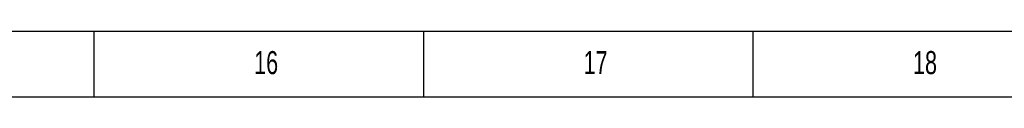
# Model space of a CAD drawing. Header units: millimetres. Extents: x 0 to 1189, y 0 to 841.
# Tile 5 of 7: x 741 to 890, y 0 to 10. Entities that reach past the tile are written whole.
import ezdxf

# ---------------------------------------------------------------- set-up
doc = ezdxf.new("R2010")
doc.units = ezdxf.units.MM
doc.layers.add('10', color=7, linetype='Continuous')
doc.layers.add('5', color=7, linetype='Continuous')
doc.styles.add('SLDTEXTSTYLE5', font='TXT', dxfattribs={"width": 0.7})

msp = doc.modelspace()

# ---------------------------------------------------------------- linework, layer by layer
at = {"layer": '5', "color": 7, "lineweight": 25}
msp.add_line((0, 10), (1179, 10), dxfattribs=at)
at = {"layer": '5'}
for p, q in [((752, 0), (752, 10)), ((802, 0), (802, 10)), ((852, 0), (852, 10))]:
    msp.add_line(p, q, dxfattribs=at)
at = {"layer": '5', "color": 7}
msp.add_line((0, 0), (1189, 0), dxfattribs=at)

# ---------------------------------------------------------------- texts
at = {"layer": '10', "char_height": 3.5, "attachment_point": 2, "style": 'SLDTEXTSTYLE5'}
for s, insert in [('16', (778.09, 6.96)), ('17', (828.09, 6.96)), ('18', (878.09, 6.96))]:
    msp.add_mtext(s, dxfattribs=dict(at, insert=insert))

doc.saveas('drawing.dxf')
